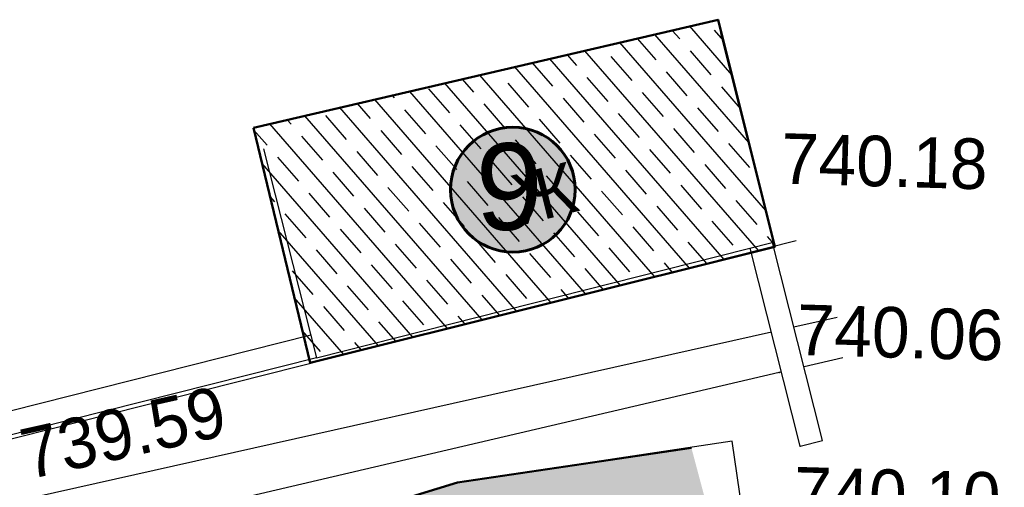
# Model space of a CAD drawing. Header units: millimetres. Extents: x -257011 to 237647566, y 2784933 to 6706507.
# Tile 117 of 256: x 9250821 to 9267876, y 5182174 to 5190271. Entities that reach past the tile are written whole.
import ezdxf

# ---------------------------------------------------------------- set-up
doc = ezdxf.new("R2010")
doc.units = ezdxf.units.MM
doc.header["$LTSCALE"] = 1000
doc.header["$PDMODE"] = 32
doc.header["$PDSIZE"] = 0.3
doc.linetypes.add('Д_ТРОТ_ТРУБА', pattern=[3, 1.5, -1.5])
for name, color, linetype in [('(002) Рамка', 7, 'Continuous'), ('(004) Точки рельефа', 7, 'Continuous'), ('(007) Здания', 7, 'Continuous'), ('(013) Газопровод', 30, 'ИК_Газопровод -------г--------'), ('(025) Дорога', 7, 'Continuous'), ('(027) Гидрография', 7, 'Continuous'), ('(040) Ограда', 7, 'Continuous')]:
    doc.layers.add(name, color=color, linetype=linetype)
doc.layers.add('.', color=7, linetype='Continuous', lineweight=15)
doc.styles.add('D-431', font='txt', dxfattribs={"width": 2})
doc.styles.add('P-131', font='txt')
doc.styles.add('Roman', font='romans')
doc.styles.get("Standard").update_dxf_attribs({"font": 'ARIALN.TTF'})
doc.linetypes.add('KANALIS_K', pattern='A,1,["<",Standard,S=1.8,R=0,X=-0.9,Y=-0.9],3,-1,["К",Standard,S=1.8,R=0,X=-0.9,Y=-0.9],-1,10', length=16)
doc.linetypes.add('ИК_Воздушка ------- --------', pattern='A,9,-0.6,["Z",Standard,S=1.199999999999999,R=70,X=0.6,Y=-0.65],-1', length=10.6)
doc.linetypes.add('ИК_Газопровод -------г--------', pattern='A,9,-0.6,["Г",Standard,S=1.199999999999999,R=0,X=0,Y=-0.6],-1.199999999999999', length=10.8)
doc.linetypes.add('ОГРАДА_БЕТ', pattern='A,4,["|",Standard,S=0.8,R=0,X=0,Y=-0.8],4', length=8)

# ---------------------------------------------------------------- blocks, each defined once
blk = doc.blocks.new('kjvklglhl')
at = {"layer": '(004) Точки рельефа'}
for p in [(297.836662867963, 542.7606253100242), (298.1938628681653, 539.8042253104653), (298.5957628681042, 538.5392253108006)]:
    blk.add_point(p, dxfattribs=at)
at = {"layer": '(007) Здания'}
for points in [[(289.1598115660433, 543.4249760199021), (290.1737628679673, 539.8366253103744), (298.0326057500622, 542.0572789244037), (297.0186544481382, 545.6456296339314)], [(290.0649947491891, 540.221553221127), (275.5718571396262, 536.1262635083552)]]:
    blk.add_lwpolyline(points, dxfattribs=at)
at = {"layer": '(013) Газопровод', "linetype": 'ИК_Воздушка ------- --------', "ltscale": 0.5, "flags": 128}
blk.add_lwpolyline([(262.2897639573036, 531.5086104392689), (262.5151165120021, 531.9508672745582), (298.4248564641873, 542.0977928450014)], dxfattribs=at)
at = {"layer": '(025) Дорога', "linetype": 'Д_ТРОТ_ТРУБА', "flags": 128}
blk.add_lwpolyline([(276.2713377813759, 401.473954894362), (276.0317628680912, 403.3388253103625), (271.1528628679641, 441.6991253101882), (264.6109628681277, 481.3349253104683), (258.5540628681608, 519.9261253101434), (258.1195217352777, 523.200716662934), (258.2528721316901, 523.7036922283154), (258.6903485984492, 524.1975228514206), (277.3451628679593, 530.0369253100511), (292.8015089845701, 535.3474407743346), (297.8318038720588, 536.245076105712), (297.4131178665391, 538.5913675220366), (292.6775175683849, 537.746319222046), (274.4494628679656, 531.5926253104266), (260.7692411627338, 526.9312792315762), (259.9470625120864, 526.8223659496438), (259.3622981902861, 527.4485647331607), (258.3737830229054, 532.4859773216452)], dxfattribs=at)
at = {"layer": '(027) Гидрография', "color": 3}
for points in [[(298.4287624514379, 540.6012552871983), (299.1709440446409, 540.7893005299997)], [(299.291648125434, 540.0923932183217), (298.6222054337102, 539.9166649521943)]]:
    blk.add_lwpolyline(points, dxfattribs=at)
blk.add_lwpolyline([(298.2352454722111, 539.8150882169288), (298.1938628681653, 539.8042253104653), (285.0810628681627, 536.3447253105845), (281.153562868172, 534.5969253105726), (269.4201628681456, 530.9138253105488), (261.9707633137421, 528.6003908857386, -1.037307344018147), (261.7521628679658, 529.4075253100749), (280.8537333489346, 535.2018951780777), (285.0374628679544, 537.2083253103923), (298.0408707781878, 540.5029758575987)], format="xyb", dxfattribs=at)
at = {"layer": '(040) Ограда', "linetype": 'ОГРАДА_БЕТ', "ltscale": 0.5, "flags": 128}
for points in [[(298.9806907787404, 538.647993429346), (298.0184664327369, 542.0532836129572)], [(298.5957628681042, 538.5392253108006), (297.6335385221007, 541.9445154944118)], [(290.1737628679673, 539.8366253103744), (275.6806252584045, 535.7413355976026)], [(298.5957628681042, 538.5392253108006), (298.9806907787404, 538.647993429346)]]:
    blk.add_lwpolyline(points, dxfattribs=at)
at = {"layer": '(004) Точки рельефа', "style": 'D-431'}
for s, p in [('740.18', (298.1241673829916, 543.0756898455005)), ('740.06', (298.4813673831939, 540.1192898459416)), ('740.10', (298.508836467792, 537.30548458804))]:
    blk.add_text(s, height=0.875, dxfattribs=at).set_placement(p)
blk.add_text('739.59', height=0.875, rotation=14.21773272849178, dxfattribs=at).set_placement((285.2387787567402, 537.5843524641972))
at = {"layer": '(007) Здания', "color": 0, "style": 'P-131'}
blk.add_text('Ж', height=0.8799999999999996, rotation=15.77856771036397, dxfattribs=at).set_placement((293.6423938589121, 542.2200629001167))
blk = doc.blocks.new('rfregd')
at = {"layer": '.', "lineweight": 50, "ltscale": 1000, "transparency": 33554687}
h = blk.add_hatch(color=256, dxfattribs=at)
h.dxf.hatch_style = 1
h.set_gradient(color1=(132, 132, 132), color2=(132, 132, 132), tint=1)
h.paths.add_polyline_path([(9222293.678945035, 5156792.144070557), (9222707.651603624, 5157643.187489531), (9223585.4205852, 5157987.796645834), (9257759.632718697, 5168117.070220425), (9261946.198141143, 5168680.314251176), (9261302.087604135, 5171094.196228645), (9257249.064832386, 5170497.598109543), (9245090.100594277, 5166770.079777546), (9225049.407243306, 5160583.706627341), (9224189.197679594, 5160801.920905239), (9223716.370339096, 5161426.901894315), (9223461.971167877, 5162443.815128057), (9222776.53224565, 5166153.989379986), (9218524.300611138, 5165235.472870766), (9218934.905771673, 5162003.456692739), (9219294.233120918, 5152923.012778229), (9233519.060869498, 5033937.81200407), (9237305.14339833, 5034390.442847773), (9234748.06436412, 5059234.07144746), (9233088.04089126, 5074914.670540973), (9230195.972334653, 5096390.858771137), (9227639.658640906, 5114804.320255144), (9224772.387115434, 5136114.160659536)])
at = {"linetype": 'KANALIS_K', "ltscale": 1000}
h = blk.add_hatch(dxfattribs=at)
h.set_pattern_fill('JIS_STN_1E', color=252, scale=550, angle=266, style=0)
h.set_pattern_definition([(311, (-992257.4973981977, -556265.3974959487), (415.0902691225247, 360.8324659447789), []), (311, (-992284.545470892, -556652.2029564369), (415.0902691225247, 360.8324659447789), [550, -275])])
h.paths.add_polyline_path([(9253715.344089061, 5176640.594557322), (9254695.745227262, 5172566.727479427), (9262745.443190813, 5174575.623835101), (9261763.47987311, 5178510.375419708)])
h.paths.add_polyline_path([(9225048.75155805, 5171805.954598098), (9226636.144220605, 5165378.251077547), (9240174.02213879, 5168965.686814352), (9238588.083623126, 5175113.827443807)])
at = {"lineweight": 50}
h = blk.add_hatch(color=1, dxfattribs=at)
h.set_gradient(color1=(255, 255, 255), one_color=1, tint=1)
h.paths.add_polyline_path([(9257127.727917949, 5175566.647469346, 1), (9259289.074222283, 5175566.647469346, 1)])
at = {"layer": '(002) Рамка', "color": 0, "lineweight": 60, "ltscale": 1000}
blk.add_circle((9258208.401070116, 5175566.647469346), 1080.673152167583, dxfattribs=at)
at = {"lineweight": 50, "ltscale": 1000}
for points in [[(9253715.344089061, 5176640.594557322), (9254695.745227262, 5172566.727479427), (9262745.443190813, 5174575.623835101), (9261763.47987311, 5178510.375419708), (9253715.344089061, 5176640.594557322)], [(9261302.087604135, 5171094.196228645), (9257249.064832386, 5170497.598109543), (9243079.277566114, 5166153.630912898), (9225049.407243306, 5160583.706627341), (9224189.197679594, 5160801.920905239), (9223716.370339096, 5161426.901894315), (9223461.971167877, 5162443.815128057), (9222776.53224565, 5166153.989379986)]]:
    blk.add_lwpolyline(points, dxfattribs=at)
at = {"lineweight": 5, "xscale": 999.9999999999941, "yscale": 999.9999999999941, "zscale": 999.9999999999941, "rotation": 358.3893224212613}
blk.add_blockref('kjvklglhl', (8949572.252905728, 4641190.303119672), dxfattribs=at)
at = {"color": 250, "insert": (9258728.305126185, 5175609.978555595, 1.478474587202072e-08), "char_height": 1500, "width": 156685.7303879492, "attachment_point": 6, "style": 'Roman'}
blk.add_mtext('\\pt64500;{\\fArial|b0|i0|c0|p34;9}', dxfattribs=at)

msp = doc.modelspace()

# ---------------------------------------------------------------- block references
at = {"lineweight": 50}
msp.add_blockref('rfregd', (1154.361178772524, 11760.57808449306), dxfattribs=at)

doc.saveas('drawing.dxf')
